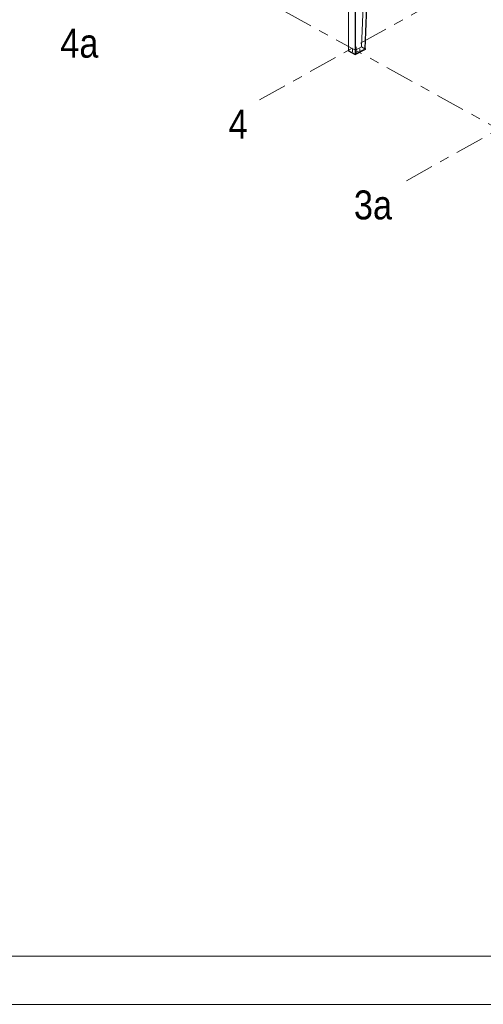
# Model space of a CAD drawing. Header units: millimetres. Extents: x -260 to 160, y -50 to 247.
# Tile 2 of 74: x -123 to -75, y -50 to 52. Entities that reach past the tile are written whole.
import ezdxf

# ---------------------------------------------------------------- set-up
doc = ezdxf.new("R2010")
doc.units = ezdxf.units.MM
for name, pattern in [('XKITLINE00', [0]), ('XKITLINE02', [4, 2, -2]), ('XKITLINE03', [6, 3, -1, 1, -1])]:
    doc.linetypes.add(name, pattern=pattern)
for name, color, linetype, lineweight in [('Arkusz rysunku', 3, 'Continuous', 0), ('Element', 2, 'Continuous', 0), ('Spoina', 1, 'Continuous', 0), ('Śruba', 3, 'Continuous', 0)]:
    doc.layers.add(name, color=color, linetype=linetype, lineweight=lineweight)
doc.styles.add('ARIAL', font='ARIAL.TTF')

msp = doc.modelspace()

# ---------------------------------------------------------------- hatches: boundary and pattern name
at = {"layer": 'Śruba'}
for points in [[(-88.34, 48.48), (-88.35, 48.48), (-88.36, 48.49), (-88.37, 48.49), (-88.38, 48.49), (-88.38, 48.5), (-88.39, 48.51), (-88.39, 48.51), (-88.39, 48.52), (-88.38, 48.52), (-88.38, 48.53), (-88.37, 48.53), (-88.36, 48.54), (-88.35, 48.54), (-88.34, 48.54), (-88.33, 48.54), (-88.32, 48.54), (-88.31, 48.54), (-88.3, 48.54), (-88.29, 48.53), (-88.28, 48.53), (-88.28, 48.52), (-88.28, 48.52), (-88.27, 48.51), (-88.28, 48.51), (-88.28, 48.5), (-88.28, 48.49), (-88.29, 48.49), (-88.3, 48.49), (-88.31, 48.48), (-88.32, 48.48), (-88.33, 48.48)], [(-87.97, 48.69), (-87.98, 48.69), (-87.99, 48.7), (-87.99, 48.7), (-88, 48.71), (-88.01, 48.71), (-88.01, 48.72), (-88.01, 48.72), (-88.01, 48.73), (-88.01, 48.74), (-88, 48.74), (-87.99, 48.75), (-87.99, 48.75), (-87.98, 48.75), (-87.97, 48.75), (-87.95, 48.75), (-87.94, 48.75), (-87.93, 48.75), (-87.92, 48.75), (-87.91, 48.75), (-87.91, 48.74), (-87.9, 48.74), (-87.9, 48.73), (-87.9, 48.72), (-87.9, 48.72), (-87.9, 48.71), (-87.91, 48.71), (-87.91, 48.7), (-87.92, 48.7), (-87.93, 48.69), (-87.94, 48.69), (-87.95, 48.69)]]:
    msp.add_hatch(color=256, dxfattribs=at).paths.add_polyline_path(points, flags=17)

# ---------------------------------------------------------------- linework, layer by layer
at = {"layer": 'Arkusz rysunku', "linetype": 'XKITLINE00', "lineweight": 0}
for p, q in [((-255.23, -45.2), (154.77, -45.2)), ((-260.23, -50.2), (159.77, -50.2))]:
    msp.add_line(p, q, dxfattribs=at)
at = {"layer": 'Element', "linetype": 'XKITLINE00', "lineweight": 0}
for p, q in [((-89.13, 48.67), (-89.13, 78.69)), ((-88.42, 78.3), (-88.42, 48.28)), ((-88.38, 48.3), (-88.38, 78.32)), ((-87.77, 49.03), (-87.16, 63.87)), ((-87.43, 48.84), (-86.81, 63.68)), ((-87.39, 48.86), (-86.77, 63.65)), ((-88.38, 48.69), (-87.77, 49.03)), ((-87.77, 49.03), (-87.43, 48.84)), ((-89.13, 48.67), (-88.42, 48.28)), ((-89.12, 48.59), (-89.12, 48.67)), ((-88.41, 48.2), (-89.12, 48.59)), ((-88.42, 48.28), (-88.38, 48.3)), ((-88.41, 48.29), (-87.36, 48.87)), ((-87.36, 48.78), (-88.41, 48.2)), ((-88.41, 48.2), (-88.41, 48.29)), ((-87.43, 48.84), (-87.39, 48.86)), ((-87.39, 48.88), (-87.36, 48.87)), ((-87.36, 48.87), (-87.36, 48.78))]:
    msp.add_line(p, q, dxfattribs=at)
at = {"layer": 'Spoina', "linetype": 'XKITLINE03', "lineweight": 0}
for p, q in [((-248.06, 136.62), (9.64, -5.31)), ((-98.33, 43.54), (26.38, 113.43)), ((-83.11, 35.16), (41.6, 105.05))]:
    msp.add_line(p, q, dxfattribs=at)
at = {"layer": 'Śruba', "linetype": 'XKITLINE02', "lineweight": 0}
for p, q in [((-88.33, 48.73), (-88.33, 49.04)), ((-88.71, 48.52), (-88.71, 48.83))]:
    msp.add_line(p, q, dxfattribs=at)
at = {"layer": 'Śruba', "linetype": 'XKITLINE00', "lineweight": 0}
for p, q in [((-88.33, 48.31), (-88.33, 48.62)), ((-87.95, 48.52), (-87.95, 48.83))]:
    msp.add_line(p, q, dxfattribs=at)

# ---------------------------------------------------------------- texts
at = {"layer": 'Spoina', "style": 'ARIAL', "width": 0.85}
for s, p in [('4a', (-119, 47.92)), ('4', (-101.55, 39.54)), ('3a', (-88.56, 31.16))]:
    msp.add_text(s, height=3, dxfattribs=at).set_placement(p)

doc.saveas('drawing.dxf')
